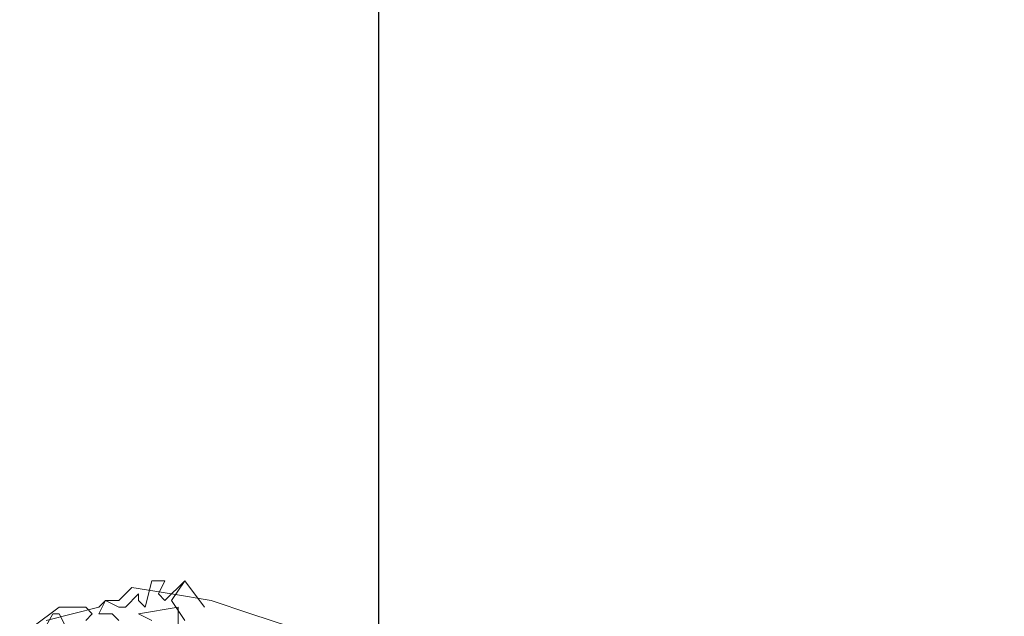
# Model space of a CAD drawing. Header units: millimetres. Extents: x 4234 to 4704, y 1542 to 2004.
# Tile 90 of 256: x 4240 to 4254, y 1796 to 1805. Entities that reach past the tile are written whole.
import ezdxf

# ---------------------------------------------------------------- set-up
doc = ezdxf.new("R2010")
doc.units = ezdxf.units.MM
doc.layers.add('BOD', color=40, linetype='Continuous')
doc.layers.add('DIMENSIONS', color=7, linetype='Continuous')

# ---------------------------------------------------------------- blocks, each defined once
blk = doc.blocks.new('A$Cf9015526')
at = {"color": 116, "lineweight": 0, "true_color": 0x136734}
for points in [[(1.2214, 3.5087), (1.3991, 3.5532), (1.4213, 3.5754), (1.4657, 3.5754), (1.5101, 3.6198), (1.6433, 3.5976), (1.7766, 3.5754), (1.9098, 3.5309), (2.0431, 3.4865)], [(1.6655, 3.4865), (1.6655, 3.5532), (1.5323, 3.5309), (1.5767, 3.5087)], [(1.288, 3.4865), (1.2658, 3.5309), (1.2436, 3.5309), (1.1326, 3.3311)], [(1.177, 3.4865), (1.2658, 3.5532), (1.3546, 3.5532), (1.3768, 3.5309), (1.3546, 3.5087)], [(1.4657, 3.5087), (1.4435, 3.5309), (1.3991, 3.5309), (1.4213, 3.5754), (1.4657, 3.5532), (1.4879, 3.5532), (1.5323, 3.5976), (1.5323, 3.5754), (1.5545, 3.5532), (1.5767, 3.642), (1.6211, 3.642), (1.5989, 3.5976), (1.6211, 3.5754), (1.6877, 3.642), (1.7544, 3.5532), (1.6877, 3.642), (1.6433, 3.5754), (1.6877, 3.5087)]]:
    blk.add_lwpolyline(points, dxfattribs=at)

msp = doc.modelspace()

# ---------------------------------------------------------------- linework, layer by layer
at = {"layer": 'DIMENSIONS'}
msp.add_lwpolyline([(4244.911, 2003.647), (4703.753, 2003.647), (4703.753, 1541.619), (4244.911, 1541.619)], close=True, dxfattribs=at)

# ---------------------------------------------------------------- block references
at = {"layer": 'BOD', "xscale": 4.480026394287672, "yscale": 4.480026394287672, "zscale": 4.480026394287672}
msp.add_blockref('A$Cf9015526', (4234.428, 1780.437, 480.917), dxfattribs=at)

doc.saveas('drawing.dxf')
